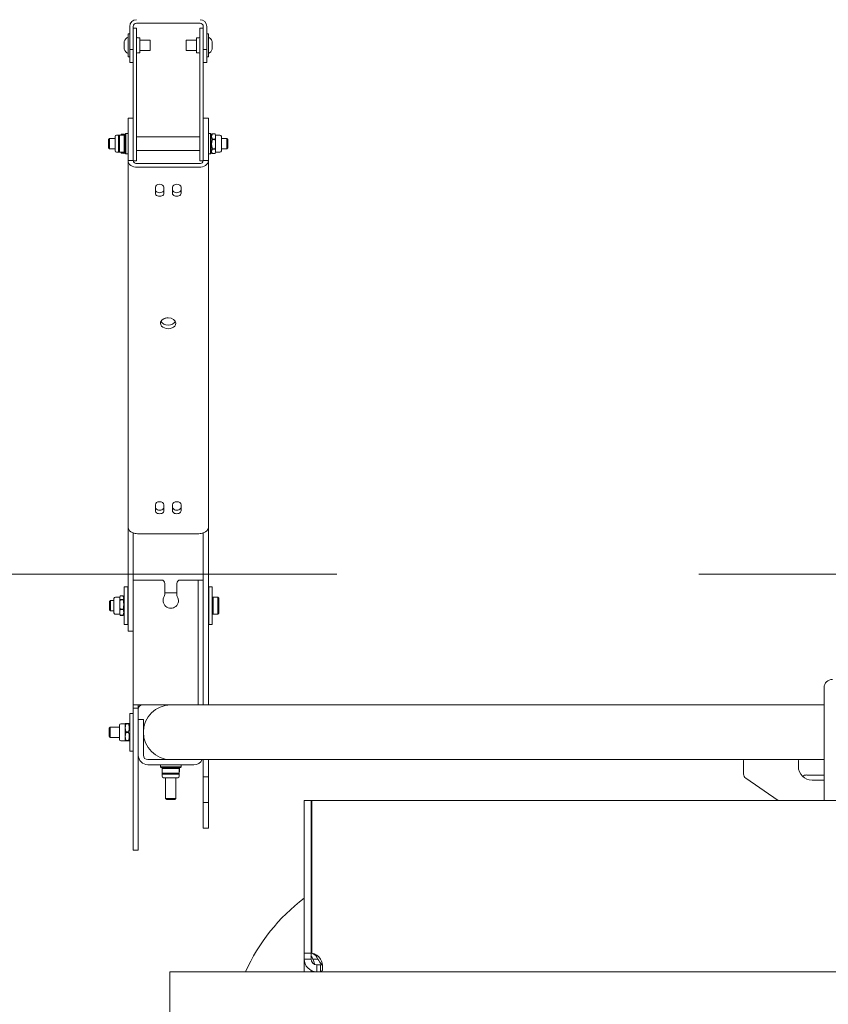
# Model space of a CAD drawing. Header units: millimetres. Extents: x -70269 to 35056, y -51814 to 48966.
# Tile 145 of 220: x -37653 to -37180, y 32529 to 33105. Entities that reach past the tile are written whole.
import ezdxf

# ---------------------------------------------------------------- set-up
doc = ezdxf.new("R2010")
doc.units = ezdxf.units.MM
doc.linetypes.add('Przerywana podwójnie', pattern=[109.361107, 52.916665, -21.166666, 14.111111, -21.166666])
doc.layers.add('00 - nowa technologia myjni_Nr_pióra__95', color=7, linetype='Continuous', lineweight=20, true_color=0x7c7c7c)
doc.layers.add('410-K Osie główne_Nr_pióra__95', color=7, linetype='Continuous', lineweight=20, true_color=0x7c7c7c)
doc.layers.add('XREF', color=8, linetype='Continuous', lineweight=9)

# ---------------------------------------------------------------- blocks, each defined once
blk = doc.blocks.new('parter 2025.10.15')
at = {"layer": '00 - nowa technologia myjni_Nr_pióra__95', "color": 8, "linetype": 'Continuous', "lineweight": 5}
for p, q in [((87.169, 2765.847), (87.169, 2764.987)), ((87.368, 2765.847), (87.368, 2764.987)), ((87.368, 2765.737), (87.569, 2765.737)), ((87.368, 2765.737), (87.368, 2765.237)), ((91.279, 2766.037), (87.558, 2766.037)), ((87.569, 2765.737), (87.569, 2765.237)), ((91.268, 2765.237), (91.268, 2765.737)), ((91.469, 2765.737), (91.268, 2765.737)), ((91.469, 2764.987), (91.469, 2765.847)), ((91.669, 2764.987), (91.669, 2765.847)), ((87.068, 2764.737), (87.068, 2765.417)), ((87.169, 2765.417), (87.068, 2765.417)), ((87.368, 2764.237), (87.368, 2765.237)), ((87.569, 2764.237), (87.569, 2765.237)), ((87.619, 2765.182), (87.769, 2765.182)), ((87.769, 2765.182), (87.769, 2764.612)), ((91.068, 2764.862), (91.068, 2765.182)), ((91.219, 2765.182), (91.068, 2765.182)), ((91.268, 2765.237), (91.268, 2764.237)), ((91.669, 2765.417), (91.669, 2764.737)), ((91.669, 2765.417), (91.769, 2765.417)), ((91.669, 2765.137), (91.669, 2765.136)), ((91.769, 2765.417), (91.769, 2764.737)), ((86.84, 2764.968), (86.839, 2764.965)), ((86.839, 2764.965), (86.839, 2764.862)), ((86.839, 2764.862), (86.839, 2764.854)), ((86.84, 2764.859), (86.839, 2764.862)), ((86.84, 2764.859), (86.839, 2764.854)), ((86.839, 2764.854), (86.839, 2764.846)), ((86.839, 2764.846), (86.839, 2764.634)), ((86.84, 2764.629), (86.839, 2764.634)), ((86.839, 2764.626), (86.839, 2764.634)), ((86.839, 2764.626), (86.84, 2764.629)), ((86.839, 2764.626), (86.839, 2764.509)), ((87.068, 2764.057), (87.068, 2764.737)), ((87.169, 2764.987), (87.169, 2764.487)), ((87.368, 2764.987), (87.368, 2764.487)), ((87.769, 2765.037), (88.369, 2765.037)), ((87.769, 2764.612), (87.769, 2764.292)), ((88.369, 2765.037), (88.369, 2764.737)), ((88.369, 2764.737), (88.369, 2764.437)), ((90.468, 2764.737), (90.468, 2765.037)), ((91.068, 2765.037), (90.468, 2765.037)), ((90.468, 2764.437), (90.468, 2764.737)), ((91.068, 2764.292), (91.068, 2764.862)), ((91.469, 2764.487), (91.469, 2764.987)), ((91.669, 2764.487), (91.669, 2764.987)), ((91.669, 2764.737), (91.669, 2764.057)), ((91.769, 2764.737), (91.769, 2764.057)), ((91.997, 2764.968), (91.998, 2764.965)), ((91.997, 2764.968), (91.998, 2764.965)), ((91.997, 2764.846), (91.998, 2764.848)), ((91.998, 2764.84), (91.997, 2764.846)), ((91.997, 2764.615), (91.998, 2764.62)), ((91.997, 2764.615), (91.998, 2764.612)), ((91.998, 2764.967), (91.998, 2764.965)), ((91.998, 2764.848), (91.998, 2764.965)), ((91.998, 2764.848), (91.998, 2764.84)), ((91.998, 2764.628), (91.998, 2764.84)), ((91.998, 2764.62), (91.998, 2764.628)), ((91.998, 2764.612), (91.998, 2764.62)), ((91.998, 2764.509), (91.998, 2764.612)), ((86.839, 2764.509), (86.84, 2764.506)), ((86.84, 2764.506), (86.839, 2764.509)), ((87.169, 2764.057), (87.068, 2764.057)), ((87.169, 2764.057), (87.068, 2764.057)), ((87.169, 2764.057), (87.068, 2764.057)), ((87.169, 2764.057), (87.068, 2764.057)), ((87.169, 2764.487), (87.368, 2764.487)), ((87.169, 2764.487), (87.169, 2764.237)), ((87.169, 2764.237), (87.169, 2763.737)), ((87.368, 2764.487), (87.368, 2764.237)), ((87.368, 2764.237), (87.368, 2764.022)), ((87.368, 2764.237), (87.368, 2763.804)), ((87.569, 2764.237), (87.569, 2763.804)), ((87.619, 2764.292), (87.769, 2764.292)), ((87.619, 2764.292), (87.769, 2764.292)), ((87.619, 2764.292), (87.769, 2764.292)), ((87.619, 2764.292), (87.769, 2764.292)), ((87.769, 2764.437), (88.369, 2764.437)), ((87.769, 2764.437), (88.369, 2764.437)), ((87.769, 2764.437), (88.369, 2764.437)), ((87.769, 2764.437), (88.369, 2764.437)), ((91.068, 2764.437), (90.468, 2764.437)), ((91.068, 2764.437), (90.468, 2764.437)), ((91.068, 2764.437), (90.468, 2764.437)), ((91.068, 2764.437), (90.468, 2764.437)), ((91.219, 2764.292), (91.068, 2764.292)), ((91.219, 2764.292), (91.068, 2764.292)), ((91.219, 2764.292), (91.068, 2764.292)), ((91.219, 2764.292), (91.068, 2764.292)), ((91.268, 2763.804), (91.268, 2764.237)), ((91.669, 2764.487), (91.469, 2764.487)), ((91.469, 2764.237), (91.469, 2764.487)), ((91.469, 2764.237), (91.469, 2763.737)), ((91.469, 2763.804), (91.469, 2764.237)), ((91.669, 2764.237), (91.669, 2764.487)), ((91.669, 2764.237), (91.669, 2763.737)), ((91.669, 2764.057), (91.769, 2764.057)), ((91.669, 2764.057), (91.769, 2764.057)), ((91.669, 2764.057), (91.769, 2764.057)), ((91.669, 2764.057), (91.769, 2764.057)), ((91.998, 2764.509), (91.997, 2764.506)), ((91.998, 2764.508), (91.997, 2764.506)), ((87.169, 2763.737), (87.368, 2763.737)), ((87.368, 2763.804), (87.368, 2763.371)), ((87.368, 2758.987), (87.368, 2763.371)), ((87.569, 2763.804), (87.569, 2763.371)), ((87.569, 2758.987), (87.569, 2763.371)), ((91.268, 2763.371), (91.268, 2763.804)), ((91.268, 2763.371), (91.268, 2758.987)), ((91.469, 2763.371), (91.469, 2763.804)), ((91.669, 2763.737), (91.469, 2763.737)), ((91.469, 2763.371), (91.469, 2758.987)), ((87.068, 2758.046), (87.068, 2760.487)), ((87.368, 2760.487), (87.068, 2760.487)), ((91.469, 2760.487), (91.469, 2760.048)), ((91.469, 2760.487), (91.769, 2760.487)), ((91.769, 2760.487), (91.769, 2760.048)), ((91.469, 2760.048), (91.469, 2758.046)), ((91.769, 2760.048), (91.769, 2758.046)), ((86.308, 2759.406), (86.308, 2758.579)), ((86.39, 2759.487), (86.568, 2759.487)), ((86.508, 2759.427), (86.568, 2759.487)), ((86.508, 2758.755), (86.508, 2759.427)), ((86.568, 2758.723), (86.568, 2759.487)), ((86.848, 2759.487), (86.568, 2759.487)), ((86.651, 2759.487), (86.658, 2759.507)), ((86.676, 2759.543), (86.836, 2759.543)), ((86.676, 2759.543), (86.676, 2759.543)), ((86.837, 2759.543), (86.836, 2759.543)), ((86.848, 2758.723), (86.848, 2759.487)), ((86.909, 2759.427), (86.848, 2759.487)), ((86.909, 2759.432), (86.865, 2759.507)), ((86.909, 2759.547), (86.949, 2759.587)), ((86.909, 2759.547), (86.909, 2759.227)), ((86.949, 2759.587), (86.949, 2759.244)), ((86.949, 2759.587), (87.068, 2759.587)), ((91.268, 2759.387), (87.569, 2759.387)), ((91.769, 2759.488), (91.769, 2759.587)), ((91.888, 2759.587), (91.769, 2759.587)), ((91.769, 2758.387), (91.769, 2759.488)), ((91.769, 2758.587), (91.769, 2759.335)), ((91.888, 2759.488), (91.888, 2759.587)), ((91.929, 2759.547), (91.888, 2759.587)), ((91.929, 2759.547), (91.888, 2759.587)), ((91.888, 2758.387), (91.888, 2759.488)), ((91.929, 2759.432), (91.995, 2759.547)), ((91.929, 2759.455), (91.929, 2759.547)), ((91.929, 2758.427), (91.929, 2759.455)), ((91.929, 2758.752), (91.929, 2759.432)), ((92.001, 2759.557), (91.995, 2759.547)), ((92.001, 2759.555), (92.001, 2759.557)), ((92.161, 2759.557), (92.001, 2759.557)), ((92.161, 2759.555), (92.001, 2759.555)), ((92.161, 2759.555), (92.161, 2759.557)), ((92.161, 2759.557), (92.164, 2759.547)), ((92.186, 2759.487), (92.164, 2759.547)), ((92.186, 2759.405), (92.186, 2759.487)), ((92.447, 2759.487), (92.186, 2759.487)), ((92.186, 2758.959), (92.186, 2759.405)), ((92.529, 2758.766), (92.529, 2759.406)), ((85.929, 2759.226), (85.99, 2759.287)), ((85.929, 2759.226), (85.929, 2758.755)), ((85.929, 2758.755), (85.929, 2758.748)), ((85.99, 2759.287), (85.99, 2758.694)), ((85.99, 2759.287), (86.308, 2759.287)), ((86.508, 2758.547), (86.508, 2758.755)), ((86.909, 2759.227), (86.909, 2758.427)), ((86.949, 2759.244), (86.949, 2758.387)), ((87.368, 2758.987), (87.368, 2757.997)), ((87.368, 2758.046), (87.368, 2758.911)), ((87.569, 2758.987), (87.569, 2757.987)), ((91.268, 2757.987), (91.268, 2758.987)), ((91.469, 2758.905), (91.469, 2758.987)), ((92.001, 2759.232), (92.001, 2759.255)), ((92.161, 2759.255), (92.001, 2759.255)), ((92.161, 2759.232), (92.001, 2759.232)), ((92.161, 2759.232), (92.161, 2759.255)), ((92.186, 2758.723), (92.186, 2758.959)), ((92.847, 2759.287), (92.529, 2759.287)), ((92.529, 2758.568), (92.529, 2758.766)), ((92.847, 2758.828), (92.847, 2759.287)), ((92.908, 2759.226), (92.847, 2759.287)), ((92.847, 2758.687), (92.847, 2758.828)), ((92.908, 2758.861), (92.908, 2759.226)), ((92.908, 2758.748), (92.908, 2758.861)), ((85.929, 2758.748), (85.99, 2758.687)), ((85.99, 2758.694), (85.99, 2758.687)), ((85.99, 2758.687), (86.308, 2758.687)), ((86.308, 2758.579), (86.308, 2758.568)), ((86.39, 2758.487), (86.651, 2758.487)), ((86.508, 2758.547), (86.568, 2758.487)), ((86.568, 2758.487), (86.568, 2758.723)), ((86.848, 2758.487), (86.568, 2758.487)), ((86.651, 2758.487), (86.658, 2758.467)), ((86.676, 2758.437), (86.836, 2758.437)), ((86.676, 2758.437), (86.676, 2758.431)), ((86.676, 2758.431), (86.836, 2758.431)), ((86.676, 2758.431), (86.676, 2758.431)), ((86.836, 2758.437), (86.836, 2758.431)), ((86.848, 2758.487), (86.848, 2758.723)), ((86.909, 2758.547), (86.848, 2758.487)), ((86.909, 2758.542), (86.865, 2758.467)), ((86.909, 2758.427), (86.949, 2758.387)), ((86.949, 2758.387), (87.068, 2758.387)), ((86.949, 2758.387), (87.068, 2758.387)), ((91.268, 2758.587), (87.568, 2758.587)), ((91.268, 2758.587), (87.569, 2758.587)), ((91.888, 2758.387), (91.769, 2758.387)), ((91.888, 2758.387), (91.769, 2758.387)), ((91.929, 2758.427), (91.888, 2758.387)), ((91.929, 2758.427), (91.888, 2758.387)), ((91.929, 2758.542), (91.929, 2758.752)), ((91.929, 2758.542), (91.995, 2758.427)), ((92.001, 2758.418), (91.995, 2758.427)), ((92.001, 2758.664), (92.001, 2758.686)), ((92.161, 2758.686), (92.001, 2758.686)), ((92.161, 2758.664), (92.001, 2758.664)), ((92.161, 2758.418), (92.001, 2758.418)), ((92.161, 2758.664), (92.161, 2758.686)), ((92.161, 2758.686), (92.161, 2758.686)), ((92.161, 2758.418), (92.164, 2758.427)), ((92.186, 2758.487), (92.164, 2758.427)), ((92.186, 2758.54), (92.186, 2758.723)), ((92.186, 2758.487), (92.186, 2758.54)), ((92.447, 2758.487), (92.186, 2758.487)), ((92.186, 2758.487), (92.269, 2758.487)), ((92.847, 2758.687), (92.529, 2758.687)), ((92.908, 2758.748), (92.847, 2758.687)), ((87.068, 2758.046), (87.068, 2758.009)), ((87.068, 2758.009), (87.068, 2757.997)), ((87.368, 2758.009), (87.068, 2758.009)), ((87.068, 2736.572), (87.068, 2757.997)), ((87.368, 2758.046), (87.368, 2758.009)), ((87.368, 2758.009), (87.368, 2757.997)), ((87.368, 2757.987), (87.569, 2757.987)), ((87.619, 2757.82), (91.219, 2757.82)), ((87.619, 2757.608), (91.219, 2757.608)), ((91.469, 2757.987), (91.268, 2757.987)), ((91.469, 2758.009), (91.469, 2758.046)), ((91.469, 2757.997), (91.469, 2758.009)), ((91.469, 2758.009), (91.769, 2758.009)), ((91.769, 2758.009), (91.769, 2758.046)), ((91.769, 2757.997), (91.769, 2758.009)), ((91.769, 2736.572), (91.769, 2757.997)), ((88.669, 2756.088), (88.669, 2756.441)), ((89.169, 2756.088), (89.169, 2756.441)), ((89.669, 2756.088), (89.669, 2756.441)), ((90.168, 2756.088), (90.168, 2756.441)), ((88.669, 2737.527), (88.669, 2737.88)), ((89.169, 2737.527), (89.169, 2737.88)), ((89.669, 2737.527), (89.669, 2737.88)), ((90.168, 2737.527), (90.168, 2737.88)), ((87.068, 2736.572), (87.068, 2736.501)), ((87.068, 2736.501), (87.068, 2736.324)), ((87.068, 2736.324), (87.068, 2736.183)), ((91.769, 2736.501), (91.769, 2736.572)), ((91.769, 2736.501), (91.769, 2736.324)), ((91.769, 2736.183), (91.769, 2736.324)), ((87.068, 2736.183), (87.068, 2730.915)), ((87.368, 2736.225), (87.368, 2736.183)), ((87.368, 2736.183), (87.368, 2731.054)), ((91.219, 2736.183), (87.619, 2736.183)), ((91.219, 2736.183), (87.619, 2736.183)), ((91.469, 2736.183), (91.469, 2736.225)), ((91.469, 2730.279), (91.469, 2736.183)), ((91.769, 2730.279), (91.769, 2736.183)), ((87.368, 2726.176), (87.368, 2733.476)), ((87.368, 2733.476), (87.919, 2733.476)), ((89.019, 2733.476), (87.919, 2733.476)), ((91.118, 2733.476), (90.119, 2733.476)), ((91.169, 2733.476), (91.169, 2732.976)), ((91.469, 2733.476), (91.169, 2733.476)), ((86.848, 2733.076), (86.848, 2731.561)), ((86.848, 2733.076), (87.049, 2733.076)), ((87.049, 2733.076), (87.049, 2731.561)), ((89.218, 2732.622), (89.218, 2733.275)), ((89.919, 2732.622), (89.919, 2733.275)), ((91.169, 2732.976), (91.169, 2726.176)), ((91.788, 2733.076), (91.788, 2731.561)), ((91.788, 2733.076), (91.989, 2733.076)), ((91.989, 2733.076), (91.989, 2731.561)), ((85.988, 2732.214), (86.05, 2732.276)), ((86.05, 2732.276), (86.05, 2731.678)), ((86.05, 2732.276), (86.248, 2732.276)), ((86.248, 2732.394), (86.248, 2731.56)), ((86.33, 2732.476), (86.591, 2732.476)), ((86.591, 2732.476), (86.606, 2732.516)), ((86.591, 2732.476), (86.591, 2732.439)), ((86.591, 2732.439), (86.591, 2732.044)), ((86.616, 2732.542), (86.617, 2732.542)), ((86.617, 2732.542), (86.776, 2732.542)), ((86.617, 2732.335), (86.776, 2732.335)), ((86.617, 2732.335), (86.617, 2732.315)), ((86.617, 2732.315), (86.776, 2732.315)), ((86.776, 2732.542), (86.776, 2732.542)), ((86.776, 2732.335), (86.776, 2732.315)), ((86.788, 2732.525), (86.794, 2732.515)), ((86.848, 2732.421), (86.794, 2732.516)), ((86.848, 2732.421), (86.794, 2732.515)), ((87.049, 2732.675), (87.068, 2732.696)), ((87.049, 2732.675), (87.049, 2732.311)), ((87.049, 2732.311), (87.049, 2731.276)), ((89.218, 2732.725), (89.919, 2732.725)), ((91.788, 2732.426), (91.768, 2732.446)), ((91.788, 2732.426), (91.769, 2732.445)), ((91.989, 2732.416), (92.049, 2732.476)), ((91.989, 2732.416), (91.989, 2731.538)), ((92.049, 2732.476), (92.049, 2731.479)), ((92.049, 2732.476), (92.328, 2732.476)), ((92.388, 2732.416), (92.328, 2732.476)), ((92.328, 2732.476), (92.328, 2731.479)), ((92.388, 2732.416), (92.328, 2732.476)), ((92.388, 2732.416), (92.388, 2731.538)), ((85.988, 2732.214), (85.988, 2731.739)), ((85.988, 2731.739), (85.988, 2731.737)), ((85.988, 2731.737), (86.05, 2731.676)), ((86.591, 2732.044), (86.591, 2731.581)), ((86.617, 2731.773), (86.617, 2731.749)), ((86.617, 2731.773), (86.776, 2731.773)), ((86.617, 2731.749), (86.776, 2731.749)), ((86.776, 2731.773), (86.776, 2731.749)), ((91.469, 2732.104), (91.469, 2726.176)), ((86.05, 2731.678), (86.05, 2731.676)), ((86.05, 2731.676), (86.248, 2731.676)), ((86.05, 2731.676), (86.248, 2731.676)), ((86.248, 2731.56), (86.248, 2731.557)), ((86.33, 2731.475), (86.591, 2731.475)), ((86.33, 2731.475), (86.591, 2731.475)), ((86.591, 2731.581), (86.591, 2731.479)), ((86.591, 2731.479), (86.591, 2731.475)), ((86.591, 2731.475), (86.606, 2731.436)), ((86.616, 2731.41), (86.617, 2731.41)), ((86.617, 2731.413), (86.776, 2731.413)), ((86.617, 2731.413), (86.617, 2731.41)), ((86.617, 2731.41), (86.776, 2731.41)), ((86.776, 2731.413), (86.776, 2731.41)), ((86.776, 2731.41), (86.776, 2731.41)), ((86.848, 2731.531), (86.794, 2731.436)), ((86.848, 2731.531), (86.794, 2731.436)), ((86.848, 2731.561), (86.848, 2730.876)), ((87.049, 2731.561), (87.049, 2730.876)), ((87.049, 2731.276), (87.068, 2731.256)), ((91.788, 2731.526), (91.768, 2731.505)), ((91.788, 2731.526), (91.769, 2731.506)), ((91.788, 2731.561), (91.788, 2730.876)), ((91.989, 2731.561), (91.989, 2730.876)), ((91.989, 2731.538), (91.989, 2731.536)), ((91.989, 2731.536), (92.049, 2731.475)), ((92.049, 2731.479), (92.049, 2731.475)), ((92.049, 2731.475), (92.328, 2731.475)), ((92.049, 2731.475), (92.328, 2731.475)), ((92.388, 2731.536), (92.328, 2731.475)), ((92.388, 2731.536), (92.328, 2731.475)), ((92.328, 2731.479), (92.328, 2731.475)), ((92.328, 2731.476), (92.328, 2731.475)), ((92.388, 2731.538), (92.388, 2731.536)), ((86.848, 2730.876), (87.049, 2730.876)), ((86.848, 2730.876), (87.049, 2730.876)), ((87.068, 2730.476), (87.068, 2730.915)), ((91.788, 2730.876), (91.989, 2730.876)), ((91.788, 2730.876), (91.989, 2730.876)), ((87.368, 2730.476), (87.068, 2730.476)), ((87.368, 2730.476), (87.068, 2730.476)), ((91.469, 2730.279), (91.469, 2729.218)), ((91.769, 2730.279), (91.769, 2729.218)), ((91.469, 2726.176), (91.469, 2729.218)), ((91.769, 2726.176), (91.769, 2729.218)), ((127.769, 2727.189), (127.769, 2720.576)), ((87.919, 2726.176), (87.368, 2726.176)), ((87.368, 2726.176), (87.368, 2725.976)), ((87.368, 2725.976), (87.368, 2725.775)), ((87.668, 2725.976), (87.368, 2725.976)), ((87.668, 2726.176), (87.668, 2725.976)), ((87.668, 2725.976), (87.668, 2725.775)), ((89.557, 2726.176), (87.919, 2726.176)), ((89.269, 2726.176), (89.269, 2726.147)), ((89.568, 2726.176), (97.668, 2726.176)), ((97.668, 2726.176), (127.769, 2726.176)), ((87.169, 2725.676), (87.169, 2724.164)), ((87.169, 2725.676), (87.368, 2725.676)), ((87.368, 2725.775), (87.368, 2725.591)), ((87.368, 2725.591), (87.368, 2725.418)), ((87.368, 2725.418), (87.368, 2725.1)), ((87.668, 2725.775), (87.668, 2725.591)), ((87.668, 2725.591), (87.668, 2725.418)), ((87.668, 2725.418), (87.668, 2725.1)), ((85.968, 2724.814), (86.03, 2724.876)), ((85.968, 2724.814), (85.968, 2724.367)), ((86.03, 2724.876), (86.03, 2724.314)), ((86.03, 2724.876), (86.568, 2724.876)), ((86.568, 2724.994), (86.568, 2724.21)), ((86.65, 2725.076), (86.911, 2725.076)), ((86.911, 2725.076), (86.911, 2724.831)), ((86.911, 2724.831), (86.911, 2724.331)), ((86.937, 2725.079), (87.096, 2725.079)), ((86.937, 2725.079), (86.937, 2725.066)), ((86.937, 2725.066), (87.096, 2725.066)), ((87.096, 2725.079), (87.096, 2725.066)), ((87.169, 2725.02), (87.137, 2725.076)), ((87.368, 2725.1), (87.368, 2724.927)), ((87.368, 2724.927), (87.368, 2718.676)), ((87.668, 2725.326), (87.968, 2725.326)), ((87.668, 2724.826), (87.668, 2725.326)), ((87.668, 2725.1), (87.668, 2724.927)), ((87.668, 2724.927), (87.668, 2718.676)), ((87.668, 2724.826), (87.668, 2723.226)), ((87.968, 2724.826), (87.968, 2725.326)), ((87.968, 2724.876), (87.997, 2724.876)), ((87.968, 2724.826), (87.968, 2724.586)), ((85.968, 2724.367), (85.968, 2724.337)), ((85.968, 2724.337), (86.03, 2724.276)), ((86.03, 2724.314), (86.03, 2724.276)), ((86.03, 2724.276), (86.568, 2724.276)), ((86.911, 2724.331), (86.911, 2724.14)), ((86.937, 2724.595), (86.937, 2724.569)), ((86.937, 2724.595), (87.096, 2724.595)), ((86.937, 2724.569), (87.096, 2724.569)), ((87.096, 2724.595), (87.096, 2724.569)), ((87.968, 2724.564), (87.968, 2723.226)), ((87.968, 2724.276), (87.997, 2724.276)), ((86.568, 2724.21), (86.568, 2724.157)), ((86.65, 2724.076), (86.911, 2724.076)), ((86.911, 2724.14), (86.911, 2724.076)), ((86.937, 2724.092), (87.096, 2724.092)), ((86.937, 2724.092), (86.937, 2724.079)), ((86.937, 2724.079), (87.096, 2724.079)), ((86.937, 2724.073), (87.096, 2724.073)), ((87.096, 2724.092), (87.096, 2724.079)), ((87.169, 2724.131), (87.137, 2724.076)), ((87.169, 2724.164), (87.169, 2723.476)), ((87.169, 2723.476), (87.368, 2723.476)), ((88.219, 2722.976), (90.919, 2722.976)), ((88.219, 2722.675), (90.919, 2722.675)), ((88.969, 2722.675), (90.098, 2722.675)), ((88.969, 2722.556), (88.969, 2722.675)), ((88.969, 2722.556), (90.098, 2722.556)), ((89.008, 2722.516), (88.969, 2722.556)), ((89.008, 2722.516), (90.063, 2722.516)), ((89.124, 2722.516), (89.068, 2722.484)), ((89.129, 2722.516), (89.068, 2722.456)), ((89.185, 2722.516), (89.129, 2722.516)), ((90.009, 2722.516), (89.185, 2722.516)), ((89.269, 2723.004), (89.269, 2722.976)), ((89.568, 2722.976), (97.668, 2722.976)), ((90.009, 2722.516), (90.069, 2722.456)), ((90.013, 2722.516), (90.069, 2722.484)), ((90.063, 2722.516), (90.128, 2722.516)), ((90.098, 2722.675), (90.168, 2722.675)), ((90.098, 2722.556), (90.168, 2722.556)), ((90.128, 2722.516), (90.168, 2722.556)), ((90.128, 2722.516), (90.168, 2722.556)), ((90.168, 2722.556), (90.168, 2722.675)), ((90.168, 2722.556), (90.168, 2722.675)), ((91.408, 2722.976), (91.465, 2722.976)), ((91.469, 2722.176), (91.469, 2722.976)), ((91.769, 2722.976), (97.668, 2722.976)), ((91.769, 2722.176), (91.769, 2722.976)), ((97.668, 2722.976), (123.118, 2722.976)), ((123.115, 2722.976), (97.668, 2722.976)), ((123.069, 2722.133), (123.069, 2722.926)), ((123.118, 2722.976), (126.219, 2722.976)), ((126.219, 2722.976), (127.769, 2722.976)), ((127.768, 2722.976), (126.219, 2722.976)), ((126.268, 2722.926), (126.268, 2722.576)), ((89.066, 2722.443), (89.068, 2722.443)), ((89.066, 2722.284), (89.066, 2722.443)), ((89.066, 2722.284), (89.068, 2722.284)), ((89.132, 2722.456), (89.068, 2722.456)), ((89.068, 2722.456), (89.068, 2722.176)), ((89.068, 2721.997), (89.068, 2722.176)), ((89.132, 2722.176), (89.068, 2722.176)), ((89.129, 2722.116), (89.068, 2722.176)), ((89.185, 2722.116), (89.129, 2722.116)), ((90.069, 2722.456), (89.132, 2722.456)), ((90.069, 2722.176), (89.132, 2722.176)), ((89.15, 2721.916), (89.934, 2721.916)), ((90.009, 2722.116), (89.185, 2722.116)), ((89.269, 2720.697), (89.269, 2721.916)), ((89.868, 2720.697), (89.868, 2721.916)), ((89.934, 2721.916), (89.987, 2721.916)), ((90.009, 2722.116), (90.069, 2722.176)), ((90.069, 2722.456), (90.069, 2722.176)), ((90.069, 2721.997), (90.069, 2722.258)), ((90.072, 2722.284), (90.072, 2722.443)), ((91.469, 2721.976), (91.469, 2722.176)), ((91.469, 2721.776), (91.469, 2721.976)), ((91.469, 2721.976), (91.769, 2721.976)), ((91.769, 2721.976), (91.769, 2722.176)), ((91.769, 2721.776), (91.769, 2721.976)), ((127.769, 2722.075), (126.769, 2722.075)), ((91.469, 2721.776), (91.469, 2720.676)), ((91.769, 2721.776), (91.769, 2720.676)), ((125.086, 2720.576), (123.197, 2721.886)), ((127.769, 2721.776), (127.068, 2721.776)), ((89.269, 2720.697), (89.83, 2720.697)), ((89.33, 2720.636), (89.269, 2720.697)), ((89.33, 2720.636), (89.777, 2720.636)), ((89.777, 2720.636), (89.807, 2720.636)), ((89.807, 2720.636), (89.868, 2720.697)), ((89.83, 2720.697), (89.868, 2720.697)), ((91.469, 2720.476), (91.469, 2720.676)), ((91.469, 2720.276), (91.469, 2720.476)), ((91.469, 2720.476), (91.769, 2720.476)), ((91.469, 2719.476), (91.469, 2720.276)), ((91.769, 2720.476), (91.769, 2720.676)), ((91.769, 2720.276), (91.769, 2720.476)), ((91.769, 2719.476), (91.769, 2720.276)), ((97.769, 2720.576), (97.368, 2720.576)), ((97.368, 2720.576), (97.368, 2711.654)), ((97.809, 2720.576), (97.769, 2720.576)), ((97.769, 2711.83), (97.769, 2720.576)), ((97.769, 2711.654), (97.769, 2720.576)), ((97.809, 2720.576), (97.809, 2711.65)), ((128.768, 2720.576), (97.809, 2720.576)), ((91.469, 2718.975), (91.469, 2719.476)), ((91.769, 2718.975), (91.769, 2719.476)), ((87.368, 2718.676), (87.368, 2717.675)), ((87.668, 2718.676), (87.668, 2717.675)), ((91.469, 2718.975), (91.769, 2718.975)), ((87.668, 2717.675), (87.368, 2717.675)), ((97.769, 2711.654), (97.368, 2711.654)), ((97.368, 2711.654), (97.368, 2711.316)), ((97.769, 2711.313), (97.769, 2711.976)), ((97.769, 2711.654), (97.769, 2711.316)), ((97.769, 2711.316), (97.368, 2711.316)), ((97.368, 2711.312), (97.368, 2710.576)), ((98.174, 2711.316), (97.879, 2711.316)), ((98.333, 2710.976), (98.109, 2710.976)), ((98.109, 2710.976), (98.109, 2710.576)), ((98.333, 2710.976), (98.333, 2710.576)), ((89.518, 2710.576), (89.518, 2709.575)), ((89.518, 2710.576), (324.469, 2710.576)), ((97.769, 2710.576), (97.769, 2710.658)), ((98.333, 2710.576), (98.109, 2710.576)), ((128.704, 2710.576), (98.333, 2710.576)), ((89.518, 2709.575), (89.518, 2705.576))]:
    blk.add_line(p, q, dxfattribs=at)
for points in [[(86.865, 2759.507), (86.876, 2759.479), (86.876, 2759.459)], [(92.001, 2759.255), (91.98, 2759.301), (91.968, 2759.342), (91.96, 2759.405), (91.968, 2759.467), (91.98, 2759.509), (92.001, 2759.555)], [(92.186, 2759.405), (92.181, 2759.469), (92.161, 2759.555)], [(92.161, 2759.255), (92.181, 2759.341), (92.186, 2759.405)], [(92.001, 2758.686), (91.98, 2758.769), (91.968, 2758.845), (91.96, 2758.959), (91.968, 2759.074), (91.98, 2759.149), (92.001, 2759.232)], [(92.186, 2758.959), (92.181, 2759.075), (92.161, 2759.232)], [(92.161, 2758.686), (92.181, 2758.842), (92.186, 2758.959)], [(91.995, 2758.427), (91.978, 2758.459), (91.968, 2758.489), (91.96, 2758.54), (91.968, 2758.592), (91.98, 2758.626), (92.001, 2758.664)], [(92.186, 2758.54), (92.181, 2758.593), (92.161, 2758.664)], [(92.164, 2758.427), (92.181, 2758.488), (92.186, 2758.54)], [(86.591, 2732.439), (86.596, 2732.395), (86.617, 2732.335)], [(86.617, 2732.315), (86.596, 2732.16), (86.591, 2732.044)], [(86.794, 2732.516), (86.809, 2732.482), (86.817, 2732.439), (86.809, 2732.395), (86.797, 2732.367), (86.776, 2732.335)], [(86.776, 2732.315), (86.797, 2732.232), (86.809, 2732.158), (86.817, 2732.045), (86.809, 2731.931), (86.797, 2731.856), (86.776, 2731.773)], [(86.591, 2732.044), (86.596, 2731.928), (86.617, 2731.773)], [(86.617, 2731.749), (86.596, 2731.652), (86.591, 2731.581)], [(86.776, 2731.749), (86.797, 2731.698), (86.809, 2731.651), (86.817, 2731.581), (86.809, 2731.511), (86.797, 2731.464), (86.776, 2731.413)], [(86.591, 2731.581), (86.596, 2731.509), (86.617, 2731.413)], [(86.911, 2725.076), (86.916, 2725.077), (86.937, 2725.079)], [(86.937, 2725.066), (86.916, 2724.931), (86.911, 2724.831)], [(86.911, 2724.831), (86.916, 2724.73), (86.937, 2724.595)], [(87.137, 2725.076), (87.129, 2725.077), (87.096, 2725.079)], [(87.096, 2725.066), (87.117, 2724.994), (87.129, 2724.929), (87.137, 2724.831), (87.129, 2724.733), (87.117, 2724.668), (87.096, 2724.595)], [(86.937, 2724.569), (86.916, 2724.432), (86.911, 2724.331)], [(86.911, 2724.331), (86.916, 2724.229), (86.937, 2724.092)], [(87.096, 2724.569), (87.117, 2724.496), (87.129, 2724.431), (87.137, 2724.331), (87.129, 2724.232), (87.117, 2724.165), (87.096, 2724.092)], [(86.936, 2724.079), (86.916, 2724.077), (86.911, 2724.076)], [(86.911, 2724.076), (86.916, 2724.074), (86.937, 2724.073)], [(87.137, 2724.076), (87.129, 2724.074), (87.096, 2724.073)], [(87.097, 2724.079), (87.129, 2724.077), (87.137, 2724.076)], [(89.068, 2722.484), (89.067, 2722.476), (89.066, 2722.443)], [(89.068, 2722.258), (89.067, 2722.263), (89.066, 2722.284)], [(90.066, 2722.458), (90.067, 2722.476), (90.068, 2722.484)], [(90.069, 2722.484), (90.07, 2722.476), (90.072, 2722.443)], [(90.069, 2722.258), (90.07, 2722.263), (90.072, 2722.284)], [(97.999, 2710.994), (97.953, 2711.1), (97.926, 2711.172), (97.879, 2711.316)], [(98.403, 2710.989), (98.378, 2711.013), (98.346, 2711.049), (98.275, 2711.151), (98.225, 2711.233), (98.174, 2711.316)], [(98.333, 2711.316), (98.379, 2711.193), (98.414, 2711.069), (98.437, 2710.948), (98.448, 2710.835), (98.45, 2710.792)], [(98.427, 2711.007), (98.412, 2710.994), (98.393, 2710.984), (98.365, 2710.978), (98.333, 2710.976)], [(98.45, 2710.792), (98.443, 2710.705), (98.436, 2710.669), (98.425, 2710.637), (98.41, 2710.612), (98.392, 2710.594), (98.365, 2710.58), (98.333, 2710.576)]]:
    blk.add_lwpolyline(points, dxfattribs=at)
for centre, radius, start, end in [((87.558, 2765.847), 0.39, 90, 180), ((87.558, 2765.847), 0.19, 90, 180), ((91.279, 2765.847), 0.39, 0, 90), ((91.279, 2765.847), 0.19, 0, 90), ((87.339, 2764.737), 0.55, 119.44052, 155.46415), ((87.619, 2765.232), 0.05, 180, 270), ((87.619, 2765.232), 0.05, 180.00097, 223.31606), ((91.219, 2765.232), 0.05, 270, 0), ((91.498, 2764.737), 0.55, 24.53585, 60.55948), ((91.498, 2764.737), 0.55, 24.53585, 45.48328), ((91.498, 2764.737), 0.55, 24.53585, 45.48286), ((87.339, 2764.737), 0.55, 204.53585, 240.55948), ((87.339, 2764.737), 0.55, 225.46967, 240.55948), ((87.339, 2764.737), 0.55, 225.46952, 240.55948), ((87.619, 2764.242), 0.05, 90, 180), ((87.619, 2764.242), 0.05, 90, 180), ((87.619, 2764.242), 0.05, 90, 180), ((87.619, 2764.242), 0.05, 90, 180), ((91.219, 2764.242), 0.05, 0, 90), ((91.498, 2764.737), 0.55, 299.44052, 335.46415), ((91.498, 2764.737), 0.55, 299.44052, 335.46415), ((91.498, 2764.737), 0.55, 299.44052, 335.46415), ((91.498, 2764.737), 0.55, 299.44052, 335.46415), ((86.39, 2759.406), 0.0812, 90, 180), ((86.775, 2759.464), 0.124, 159.79225, 169.40397), ((86.833, 2759.441), 0.186, 146.95128, 159.30388), ((86.715, 2759.416), 0.176, 31.34293, 46.32835), ((92.447, 2759.406), 0.0812, 0, 90), ((86.39, 2758.568), 0.0812, 180, 270), ((86.833, 2758.533), 0.186, 200.69612, 213.04873), ((87.617, 2758.675), 0.97, 191.16175, 194.17006), ((86.218, 2758.686), 0.667, 338.1178, 343.36327), ((86.715, 2758.559), 0.176, 313.67165, 328.65707), ((92.447, 2758.568), 0.0812, 270, 0), ((89.019, 2733.275), 0.2, 0, 90), ((90.119, 2733.275), 0.2, 90, 180), ((91.118, 2733.426), 0.05, 0, 90), ((86.33, 2732.394), 0.0812, 90, 180), ((86.813, 2732.436), 0.222, 159.0963, 179.3409), ((86.921, 2732.4), 0.336, 155.03087, 159.87437), ((86.546, 2732.371), 0.287, 30.21906, 36.51792), ((89.568, 2732.276), 0.45, 147.79577, 32.20423), ((89.019, 2732.622), 0.2, 327.79577, 0), ((90.119, 2732.622), 0.2, 180, 212.20423), ((86.33, 2731.557), 0.0812, 180, 270), ((86.33, 2731.557), 0.0812, 225.43118, 270.00057), ((86.921, 2731.552), 0.337, 200.12563, 204.96913), ((86.546, 2731.58), 0.287, 323.48207, 329.78094), ((86.549, 2731.579), 0.284, 323.32886, 329.76991), ((87.919, 2725.926), 0.25, 90, 180), ((89.568, 2724.575), 1.6, 90, 270), ((86.65, 2724.994), 0.0812, 90, 180), ((86.65, 2724.157), 0.0812, 180, 270), ((88.219, 2723.226), 0.55, 180, 270), ((88.219, 2723.226), 0.25, 180, 270), ((90.919, 2723.226), 0.25, 270, 271.07184), ((90.919, 2723.226), 0.55, 270, 332.96948), ((123.118, 2722.926), 0.05, 90, 180), ((126.219, 2722.926), 0.05, 0, 90), ((127.068, 2722.576), 0.8, 180, 270), ((89.15, 2721.997), 0.0812, 180, 270), ((89.987, 2721.997), 0.0812, 270, 0), ((123.369, 2722.133), 0.3, 180, 235.2441), ((126.769, 2721.576), 0.5, 90, 121.19675), ((104.212, 2705.88), 11.298, 127.28152, 155.44277), ((97.71, 2710.917), 0.74, 32.62683, 82.31309), ((98.109, 2711.316), 0.74, 180, 270), ((98.109, 2711.316), 0.34, 180, 270)]:
    blk.add_arc(centre, radius, start, end, dxfattribs=at)
for centre, major_axis, ratio, start_param, end_param in [((87.619, 2757.997), (0.55, 0), 0.707107, 3.141593, 4.712389), ((87.619, 2757.997), (0.25, 0), 0.707107, 3.141593, 4.712389), ((91.219, 2757.997), (-0.55, 0), 0.707107, 1.570796, 3.141593), ((91.219, 2757.997), (-0.25, 0), 0.707107, 1.570796, 3.141593), ((88.918, 2756.441), (-0.25, 0), 0.707107, 3.141593, 6.283185), ((88.918, 2756.441), (-0.25, 0), 0.707107, 3.141593, 6.283185), ((89.919, 2756.441), (-0.25, 0), 0.707107, 3.141593, 6.283185), ((89.919, 2756.441), (-0.25, 0), 0.707107, 3.141593, 6.283185), ((88.918, 2756.3), (-0.25, 0), 0.707107, 0, 3.141593), ((88.918, 2756.088), (-0.25, 0), 0.707107, 0, 3.141593), ((89.919, 2756.3), (-0.25, 0), 0.707107, 0, 3.141593), ((89.919, 2756.088), (-0.25, 0), 0.707107, 0, 3.141593), ((89.418, 2748.487), (0.45, 0), 0.707107, 1.570796, 3.141593), ((89.418, 2748.487), (-0.45, 0), 0.707107, 0, 3.141593), ((89.418, 2748.487), (0.45, 0), 0.707107, 1.570796, 2.801911), ((89.418, 2748.699), (-0.45, 0), 0.707107, 0.339702, 2.80189), ((89.418, 2748.487), (-0.45, 0), 0.707107, 3.141593, 4.712389), ((89.418, 2748.487), (-0.45, 0), 0.707107, 3.141593, 4.712389), ((88.918, 2737.88), (-0.25, 0), 0.707107, 3.141593, 6.283185), ((88.918, 2737.88), (-0.25, 0), 0.707107, 3.141593, 6.283185), ((89.919, 2737.88), (-0.25, 0), 0.707107, 3.141593, 6.283185), ((89.919, 2737.88), (-0.25, 0), 0.707107, 3.141593, 6.283185), ((88.918, 2737.738), (-0.25, 0), 0.707107, 0, 3.141593), ((88.918, 2737.527), (-0.25, 0), 0.707107, 0, 3.141593), ((89.919, 2737.738), (-0.25, 0), 0.707107, 0, 3.141593), ((89.919, 2737.527), (-0.25, 0), 0.707107, 0, 3.141593), ((87.619, 2736.572), (0.55, 0), 0.707107, 3.141593, 4.712389), ((91.219, 2736.572), (-0.55, 0), 0.707107, 1.570796, 3.141593), ((91.219, 2736.572), (-0.55, 0), 0.707107, 3.123959, 3.141593), ((87.619, 2736.572), (0.55, 0), 0.707107, 4.240382, 4.712389), ((91.219, 2736.572), (-0.55, 0), 0.707107, 1.570796, 2.04276), ((128.268, 2727.189), (-0.5, 0), 0.953717, 4.712389, 6.283185), ((97.904, 2711.83), (0, 0.2), 0.675725, 1.570796, 2.360582), ((97.904, 2711.83), (0, 0.2), 0.675725, 2.798765, 2.902137), ((97.753, 2710.917), (0, -0.74), 0.675725, 2.140242, 2.902137), ((97.458, 2710.917), (0, -0.74), 0.675725, 2.140242, 2.473314)]:
    blk.add_ellipse(centre, major_axis=major_axis, ratio=ratio, start_param=start_param, end_param=end_param, dxfattribs=at)
for p in [(86.836, 2758.431), (92.001, 2758.686), (86.776, 2731.41), (87.096, 2724.079)]:
    blk.add_point(p, dxfattribs=at)
at = {"layer": '410-K Osie główne_Nr_pióra__95', "color": 8, "linetype": 'Przerywana podwójnie', "lineweight": 5}
blk.add_line((-63.001, 2733.809), (1039.917, 2733.809), dxfattribs=at)

msp = doc.modelspace()

# ---------------------------------------------------------------- block references
at = {"layer": 'XREF', "xscale": 10, "yscale": 10, "zscale": 10}
msp.add_blockref('parter 2025.10.15', (-38460.61, 5442.28), dxfattribs=at)

doc.saveas('drawing.dxf')
